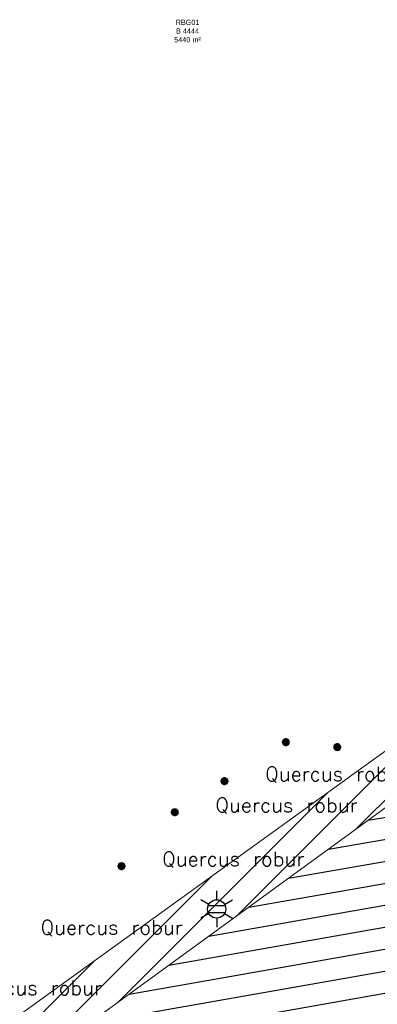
# Model space of a CAD drawing. Header units: metres. Extents: x 102852 to 107197, y 385458 to 392889.
# Tile 43 of 50: x 106825 to 106850, y 392750 to 392818. Entities that reach past the tile are written whole.
import ezdxf
from ezdxf.enums import TextEntityAlignment as Align

# ---------------------------------------------------------------- set-up
doc = ezdxf.new("R2010")
doc.units = ezdxf.units.M
doc.linetypes.add('KG-PERCEEL', pattern=[19, 5.5, -2, -2, 5.5, -2, -2])
for name, color, linetype, lineweight in [('0-GRAS OM SPORTVELDEN', 2, 'Continuous', 30), ('0-GRAS SPORTVELDEN', 3, 'Continuous', 30), ('B-WE-IE-OV-LICHTMAST-S', 40, 'Continuous', 30), ('B-WE-KG-GRENS-T18', 10, 'Continuous', 13), ('B-WE-KG-GRENS_PERCEEL-GV', 150, 'KG-PERCEEL', 13), ('B-WE-VW-MARKERING_LANGS_STREEP_DOORGETROKKEN-G', 7, 'Continuous', 13), ('Bomen', 84, 'Continuous', 0), ('Boomsoort', 10, 'Continuous', 0), ('N-WE-IE-TERREINAFSCHEIDING_KUNSTMATIG_HEKWERK-G', 6, 'Continuous', 0), ('X-XX-AL-VERWIJZING-S', 7, 'Continuous', 30)]:
    doc.layers.add(name, color=color, linetype=linetype, lineweight=lineweight)
doc.styles.add('NLCS-ISO', font='NLCS-ISO.ttf')
doc.styles.add('NLCS-ISO-T25', font='NLCS-ISO.ttf')
doc.styles.add('Style-txt', font='txt.shx')

# ---------------------------------------------------------------- blocks, each defined once
blk = doc.blocks.new('kadata_3')
at = {"layer": 'B-WE-KG-GRENS_PERCEEL-GV'}
blk.add_3dface([(106826.084, 392669.005), (106946.81, 392753.143), (106922.864, 392780.471), (106802.244, 392696.909)], dxfattribs=at)
at = {"layer": 'B-WE-KG-GRENS-T18', "insert": (106836.852, 392817.219), "char_height": 0.36, "attachment_point": 5, "style": 'NLCS-ISO-T25'}
blk.add_mtext('\\fArial|b0|i0|c00|p39;RBG01\\PB 4444\\P5440 m²', dxfattribs=at)
blk = doc.blocks.new('B-SIE-WEG_LICHTMAST-SO_8')
at = {"ltscale": 0.1}
for p, q in [((0, 1.27), (0, 2.53)), ((-1.1, 0.63), (-2.19, 1.27)), ((1.1, 0.63), (2.19, 1.27)), ((-1.1, -0.63), (-2.19, -1.27)), ((0, -1.27), (0, -2.53)), ((1.1, -0.63), (2.19, -1.27))]:
    blk.add_line(p, q, dxfattribs=at)
at = {"flags": 128}
for points in [[(-1.16, 0.5), (1.16, 0.5)], [(-1.16, -0.5), (1.16, -0.5)]]:
    blk.add_lwpolyline(points, dxfattribs=at)
at = {"ltscale": 0.1}
blk.add_circle((0, 0), 1.27, dxfattribs=at)
at = {"style": 'NLCS-ISO'}
blk.add_attdef('TYPE', text='', height=1.8, dxfattribs=at).set_placement((0, 2.53), align=Align.BOTTOM_CENTER)
blk = doc.blocks.new('MPOLYGON_185')
at = {"layer": 'Bomen', "flags": 128}
for points in [[(106839.204, 392765.374), (106839.181, 392765.33), (106839.643, 392765.33)], [(106839.235, 392765.412), (106839.204, 392765.374), (106839.62, 392765.374)], [(106839.204, 392765.374), (106839.62, 392765.374), (106839.643, 392765.33)], [(106839.273, 392765.443), (106839.235, 392765.412), (106839.589, 392765.412)], [(106839.235, 392765.412), (106839.589, 392765.412), (106839.62, 392765.374)], [(106839.316, 392765.466), (106839.273, 392765.443), (106839.551, 392765.443)], [(106839.273, 392765.443), (106839.551, 392765.443), (106839.589, 392765.412)], [(106839.363, 392765.48), (106839.316, 392765.466), (106839.508, 392765.466)], [(106839.316, 392765.466), (106839.508, 392765.466), (106839.551, 392765.443)], [(106839.412, 392765.485), (106839.363, 392765.48), (106839.461, 392765.48)], [(106839.363, 392765.48), (106839.461, 392765.48), (106839.508, 392765.466)], [(106839.167, 392765.284), (106839.162, 392765.235), (106839.662, 392765.235)], [(106839.162, 392765.235), (106839.167, 392765.186), (106839.657, 392765.186)], [(106839.162, 392765.235), (106839.662, 392765.235), (106839.657, 392765.186)], [(106839.181, 392765.33), (106839.167, 392765.284), (106839.657, 392765.284)], [(106839.167, 392765.284), (106839.657, 392765.284), (106839.662, 392765.235)], [(106839.167, 392765.186), (106839.181, 392765.139), (106839.643, 392765.139)], [(106839.167, 392765.186), (106839.657, 392765.186), (106839.643, 392765.139)], [(106839.181, 392765.33), (106839.643, 392765.33), (106839.657, 392765.284)], [(106839.181, 392765.139), (106839.204, 392765.096), (106839.62, 392765.096)], [(106839.181, 392765.139), (106839.643, 392765.139), (106839.62, 392765.096)], [(106839.204, 392765.096), (106839.235, 392765.058), (106839.589, 392765.058)], [(106839.204, 392765.096), (106839.62, 392765.096), (106839.589, 392765.058)], [(106839.235, 392765.058), (106839.273, 392765.027), (106839.551, 392765.027)], [(106839.235, 392765.058), (106839.589, 392765.058), (106839.551, 392765.027)], [(106839.273, 392765.027), (106839.316, 392765.004), (106839.508, 392765.004)], [(106839.273, 392765.027), (106839.551, 392765.027), (106839.508, 392765.004)], [(106839.316, 392765.004), (106839.363, 392764.99), (106839.461, 392764.99)], [(106839.316, 392765.004), (106839.508, 392765.004), (106839.461, 392764.99)], [(106839.363, 392764.99), (106839.461, 392764.99), (106839.412, 392764.985)]]:
    blk.add_lwpolyline(points, close=True, dxfattribs=at)
at = {"layer": 'Bomen', "color": 74, "true_color": 0x55aa00, "flags": 128}
for points in [[(106839.181, 392765.33), (106839.204, 392765.374)], [(106839.204, 392765.374), (106839.235, 392765.412)], [(106839.235, 392765.412), (106839.273, 392765.443)], [(106839.273, 392765.443), (106839.316, 392765.466)], [(106839.316, 392765.466), (106839.363, 392765.48)], [(106839.363, 392765.48), (106839.412, 392765.485)], [(106839.412, 392765.485), (106839.461, 392765.48)], [(106839.461, 392765.48), (106839.508, 392765.466)], [(106839.508, 392765.466), (106839.551, 392765.443)], [(106839.551, 392765.443), (106839.589, 392765.412)], [(106839.589, 392765.412), (106839.62, 392765.374)], [(106839.62, 392765.374), (106839.643, 392765.33)], [(106839.162, 392765.235), (106839.167, 392765.284)], [(106839.167, 392765.186), (106839.162, 392765.235)], [(106839.167, 392765.284), (106839.181, 392765.33)], [(106839.181, 392765.139), (106839.167, 392765.186)], [(106839.204, 392765.096), (106839.181, 392765.139)], [(106839.235, 392765.058), (106839.204, 392765.096)], [(106839.273, 392765.027), (106839.235, 392765.058)], [(106839.316, 392765.004), (106839.273, 392765.027)], [(106839.363, 392764.99), (106839.316, 392765.004)], [(106839.412, 392764.985), (106839.363, 392764.99)], [(106839.461, 392764.99), (106839.412, 392764.985)], [(106839.508, 392765.004), (106839.461, 392764.99)], [(106839.551, 392765.027), (106839.508, 392765.004)], [(106839.589, 392765.058), (106839.551, 392765.027)], [(106839.62, 392765.096), (106839.589, 392765.058)], [(106839.643, 392765.139), (106839.62, 392765.096)], [(106839.643, 392765.33), (106839.657, 392765.284)], [(106839.657, 392765.186), (106839.643, 392765.139)], [(106839.657, 392765.284), (106839.662, 392765.235)], [(106839.662, 392765.235), (106839.657, 392765.186)]]:
    blk.add_lwpolyline(points, dxfattribs=at)
at = {"layer": 'Bomen'}
for points in [[(106839.204, 392765.374), (106839.181, 392765.33), (106839.643, 392765.33)], [(106839.235, 392765.412), (106839.204, 392765.374), (106839.62, 392765.374)], [(106839.204, 392765.374), (106839.62, 392765.374), (106839.643, 392765.33)], [(106839.273, 392765.443), (106839.235, 392765.412), (106839.589, 392765.412)], [(106839.235, 392765.412), (106839.589, 392765.412), (106839.62, 392765.374)], [(106839.316, 392765.466), (106839.273, 392765.443), (106839.551, 392765.443)], [(106839.273, 392765.443), (106839.551, 392765.443), (106839.589, 392765.412)], [(106839.363, 392765.48), (106839.316, 392765.466), (106839.508, 392765.466)], [(106839.316, 392765.466), (106839.508, 392765.466), (106839.551, 392765.443)], [(106839.412, 392765.485), (106839.363, 392765.48), (106839.461, 392765.48)], [(106839.363, 392765.48), (106839.461, 392765.48), (106839.508, 392765.466)], [(106839.167, 392765.284), (106839.162, 392765.235), (106839.662, 392765.235)], [(106839.181, 392765.33), (106839.167, 392765.284), (106839.657, 392765.284)], [(106839.167, 392765.284), (106839.657, 392765.284), (106839.662, 392765.235)], [(106839.181, 392765.33), (106839.643, 392765.33), (106839.657, 392765.284)]]:
    blk.add_solid(points, dxfattribs=at)
at = {"layer": 'Bomen', "extrusion": (0, 0, -1)}
for points in [[(-106839.162, 392765.235), (-106839.167, 392765.186), (-106839.657, 392765.186)], [(-106839.162, 392765.235), (-106839.662, 392765.235), (-106839.657, 392765.186)], [(-106839.167, 392765.186), (-106839.181, 392765.139), (-106839.643, 392765.139)], [(-106839.167, 392765.186), (-106839.657, 392765.186), (-106839.643, 392765.139)], [(-106839.181, 392765.139), (-106839.204, 392765.096), (-106839.62, 392765.096)], [(-106839.181, 392765.139), (-106839.643, 392765.139), (-106839.62, 392765.096)], [(-106839.204, 392765.096), (-106839.235, 392765.058), (-106839.589, 392765.058)], [(-106839.204, 392765.096), (-106839.62, 392765.096), (-106839.589, 392765.058)], [(-106839.235, 392765.058), (-106839.273, 392765.027), (-106839.551, 392765.027)], [(-106839.235, 392765.058), (-106839.589, 392765.058), (-106839.551, 392765.027)], [(-106839.273, 392765.027), (-106839.316, 392765.004), (-106839.508, 392765.004)], [(-106839.273, 392765.027), (-106839.551, 392765.027), (-106839.508, 392765.004)], [(-106839.316, 392765.004), (-106839.363, 392764.99), (-106839.461, 392764.99)], [(-106839.316, 392765.004), (-106839.508, 392765.004), (-106839.461, 392764.99)], [(-106839.363, 392764.99), (-106839.461, 392764.99), (-106839.412, 392764.985)]]:
    blk.add_solid(points, dxfattribs=at)
blk = doc.blocks.new('MPOLYGON_186')
at = {"layer": 'Bomen', "flags": 128}
for points in [[(106835.917, 392763.325), (106835.87, 392763.311), (106836.062, 392763.311)], [(106835.966, 392763.33), (106835.917, 392763.325), (106836.015, 392763.325)], [(106835.917, 392763.325), (106836.015, 392763.325), (106836.062, 392763.311)], [(106835.721, 392763.129), (106835.716, 392763.08), (106836.216, 392763.08)], [(106835.716, 392763.08), (106835.721, 392763.031), (106836.211, 392763.031)], [(106835.716, 392763.08), (106836.216, 392763.08), (106836.211, 392763.031)], [(106835.735, 392763.176), (106835.721, 392763.129), (106836.211, 392763.129)], [(106835.721, 392763.129), (106836.211, 392763.129), (106836.216, 392763.08)], [(106835.721, 392763.031), (106835.735, 392762.984), (106836.197, 392762.984)], [(106835.721, 392763.031), (106836.211, 392763.031), (106836.197, 392762.984)], [(106835.758, 392763.219), (106835.735, 392763.176), (106836.197, 392763.176)], [(106835.735, 392763.176), (106836.197, 392763.176), (106836.211, 392763.129)], [(106835.735, 392762.984), (106835.758, 392762.941), (106836.174, 392762.941)], [(106835.735, 392762.984), (106836.197, 392762.984), (106836.174, 392762.941)], [(106835.789, 392763.257), (106835.758, 392763.219), (106836.174, 392763.219)], [(106835.758, 392763.219), (106836.174, 392763.219), (106836.197, 392763.176)], [(106835.758, 392762.941), (106835.789, 392762.903), (106836.143, 392762.903)], [(106835.758, 392762.941), (106836.174, 392762.941), (106836.143, 392762.903)], [(106835.827, 392763.288), (106835.789, 392763.257), (106836.143, 392763.257)], [(106835.789, 392763.257), (106836.143, 392763.257), (106836.174, 392763.219)], [(106835.789, 392762.903), (106835.827, 392762.872), (106836.105, 392762.872)], [(106835.789, 392762.903), (106836.143, 392762.903), (106836.105, 392762.872)], [(106835.87, 392763.311), (106835.827, 392763.288), (106836.105, 392763.288)], [(106835.827, 392763.288), (106836.105, 392763.288), (106836.143, 392763.257)], [(106835.827, 392762.872), (106835.87, 392762.849), (106836.062, 392762.849)], [(106835.827, 392762.872), (106836.105, 392762.872), (106836.062, 392762.849)], [(106835.87, 392763.311), (106836.062, 392763.311), (106836.105, 392763.288)], [(106835.87, 392762.849), (106835.917, 392762.835), (106836.015, 392762.835)], [(106835.87, 392762.849), (106836.062, 392762.849), (106836.015, 392762.835)], [(106835.917, 392762.835), (106836.015, 392762.835), (106835.966, 392762.83)]]:
    blk.add_lwpolyline(points, close=True, dxfattribs=at)
at = {"layer": 'Bomen', "color": 74, "true_color": 0x55aa00, "flags": 128}
for points in [[(106835.87, 392763.311), (106835.917, 392763.325)], [(106835.917, 392763.325), (106835.966, 392763.33)], [(106835.966, 392763.33), (106836.015, 392763.325)], [(106836.015, 392763.325), (106836.062, 392763.311)], [(106835.716, 392763.08), (106835.721, 392763.129)], [(106835.721, 392763.031), (106835.716, 392763.08)], [(106835.721, 392763.129), (106835.735, 392763.176)], [(106835.735, 392762.984), (106835.721, 392763.031)], [(106835.735, 392763.176), (106835.758, 392763.219)], [(106835.758, 392762.941), (106835.735, 392762.984)], [(106835.758, 392763.219), (106835.789, 392763.257)], [(106835.789, 392762.903), (106835.758, 392762.941)], [(106835.789, 392763.257), (106835.827, 392763.288)], [(106835.827, 392762.872), (106835.789, 392762.903)], [(106835.827, 392763.288), (106835.87, 392763.311)], [(106835.87, 392762.849), (106835.827, 392762.872)], [(106835.917, 392762.835), (106835.87, 392762.849)], [(106835.966, 392762.83), (106835.917, 392762.835)], [(106836.015, 392762.835), (106835.966, 392762.83)], [(106836.062, 392762.849), (106836.015, 392762.835)], [(106836.062, 392763.311), (106836.105, 392763.288)], [(106836.105, 392762.872), (106836.062, 392762.849)], [(106836.105, 392763.288), (106836.143, 392763.257)], [(106836.143, 392762.903), (106836.105, 392762.872)], [(106836.143, 392763.257), (106836.174, 392763.219)], [(106836.174, 392762.941), (106836.143, 392762.903)], [(106836.174, 392763.219), (106836.197, 392763.176)], [(106836.197, 392762.984), (106836.174, 392762.941)], [(106836.197, 392763.176), (106836.211, 392763.129)], [(106836.211, 392763.031), (106836.197, 392762.984)], [(106836.211, 392763.129), (106836.216, 392763.08)], [(106836.216, 392763.08), (106836.211, 392763.031)]]:
    blk.add_lwpolyline(points, dxfattribs=at)
at = {"layer": 'Bomen'}
for points in [[(106835.917, 392763.325), (106835.87, 392763.311), (106836.062, 392763.311)], [(106835.966, 392763.33), (106835.917, 392763.325), (106836.015, 392763.325)], [(106835.917, 392763.325), (106836.015, 392763.325), (106836.062, 392763.311)], [(106835.721, 392763.129), (106835.716, 392763.08), (106836.216, 392763.08)], [(106835.735, 392763.176), (106835.721, 392763.129), (106836.211, 392763.129)], [(106835.721, 392763.129), (106836.211, 392763.129), (106836.216, 392763.08)], [(106835.758, 392763.219), (106835.735, 392763.176), (106836.197, 392763.176)], [(106835.735, 392763.176), (106836.197, 392763.176), (106836.211, 392763.129)], [(106835.789, 392763.257), (106835.758, 392763.219), (106836.174, 392763.219)], [(106835.758, 392763.219), (106836.174, 392763.219), (106836.197, 392763.176)], [(106835.827, 392763.288), (106835.789, 392763.257), (106836.143, 392763.257)], [(106835.789, 392763.257), (106836.143, 392763.257), (106836.174, 392763.219)], [(106835.87, 392763.311), (106835.827, 392763.288), (106836.105, 392763.288)], [(106835.827, 392763.288), (106836.105, 392763.288), (106836.143, 392763.257)], [(106835.87, 392763.311), (106836.062, 392763.311), (106836.105, 392763.288)]]:
    blk.add_solid(points, dxfattribs=at)
at = {"layer": 'Bomen', "extrusion": (0, 0, -1)}
for points in [[(-106835.716, 392763.08), (-106835.721, 392763.031), (-106836.211, 392763.031)], [(-106835.716, 392763.08), (-106836.216, 392763.08), (-106836.211, 392763.031)], [(-106835.721, 392763.031), (-106835.735, 392762.984), (-106836.197, 392762.984)], [(-106835.721, 392763.031), (-106836.211, 392763.031), (-106836.197, 392762.984)], [(-106835.735, 392762.984), (-106835.758, 392762.941), (-106836.174, 392762.941)], [(-106835.735, 392762.984), (-106836.197, 392762.984), (-106836.174, 392762.941)], [(-106835.758, 392762.941), (-106835.789, 392762.903), (-106836.143, 392762.903)], [(-106835.758, 392762.941), (-106836.174, 392762.941), (-106836.143, 392762.903)], [(-106835.789, 392762.903), (-106835.827, 392762.872), (-106836.105, 392762.872)], [(-106835.789, 392762.903), (-106836.143, 392762.903), (-106836.105, 392762.872)], [(-106835.827, 392762.872), (-106835.87, 392762.849), (-106836.062, 392762.849)], [(-106835.827, 392762.872), (-106836.105, 392762.872), (-106836.062, 392762.849)], [(-106835.87, 392762.849), (-106835.917, 392762.835), (-106836.015, 392762.835)], [(-106835.87, 392762.849), (-106836.062, 392762.849), (-106836.015, 392762.835)], [(-106835.917, 392762.835), (-106836.015, 392762.835), (-106835.966, 392762.83)]]:
    blk.add_solid(points, dxfattribs=at)
blk = doc.blocks.new('MPOLYGON_187')
at = {"layer": 'Bomen', "flags": 128}
for points in [[(106832.029, 392759.389), (106832.024, 392759.34), (106832.524, 392759.34)], [(106832.024, 392759.34), (106832.029, 392759.291), (106832.52, 392759.291)], [(106832.024, 392759.34), (106832.524, 392759.34), (106832.52, 392759.291)], [(106832.044, 392759.436), (106832.029, 392759.389), (106832.52, 392759.389)], [(106832.029, 392759.389), (106832.52, 392759.389), (106832.524, 392759.34)], [(106832.029, 392759.291), (106832.044, 392759.244), (106832.505, 392759.244)], [(106832.029, 392759.291), (106832.52, 392759.291), (106832.505, 392759.244)], [(106832.067, 392759.479), (106832.044, 392759.436), (106832.505, 392759.436)], [(106832.044, 392759.436), (106832.505, 392759.436), (106832.52, 392759.389)], [(106832.044, 392759.244), (106832.067, 392759.201), (106832.482, 392759.201)], [(106832.044, 392759.244), (106832.505, 392759.244), (106832.482, 392759.201)], [(106832.098, 392759.517), (106832.067, 392759.479), (106832.482, 392759.479)], [(106832.067, 392759.479), (106832.482, 392759.479), (106832.505, 392759.436)], [(106832.136, 392759.548), (106832.098, 392759.517), (106832.451, 392759.517)], [(106832.098, 392759.517), (106832.451, 392759.517), (106832.482, 392759.479)], [(106832.179, 392759.571), (106832.136, 392759.548), (106832.413, 392759.548)], [(106832.136, 392759.548), (106832.413, 392759.548), (106832.451, 392759.517)], [(106832.226, 392759.585), (106832.179, 392759.571), (106832.37, 392759.571)], [(106832.179, 392759.571), (106832.37, 392759.571), (106832.413, 392759.548)], [(106832.274, 392759.59), (106832.226, 392759.585), (106832.323, 392759.585)], [(106832.226, 392759.585), (106832.323, 392759.585), (106832.37, 392759.571)], [(106832.067, 392759.201), (106832.098, 392759.163), (106832.451, 392759.163)], [(106832.067, 392759.201), (106832.482, 392759.201), (106832.451, 392759.163)], [(106832.098, 392759.163), (106832.136, 392759.132), (106832.413, 392759.132)], [(106832.098, 392759.163), (106832.451, 392759.163), (106832.413, 392759.132)], [(106832.136, 392759.132), (106832.179, 392759.109), (106832.37, 392759.109)], [(106832.136, 392759.132), (106832.413, 392759.132), (106832.37, 392759.109)], [(106832.179, 392759.109), (106832.226, 392759.095), (106832.323, 392759.095)], [(106832.179, 392759.109), (106832.37, 392759.109), (106832.323, 392759.095)], [(106832.226, 392759.095), (106832.323, 392759.095), (106832.274, 392759.09)]]:
    blk.add_lwpolyline(points, close=True, dxfattribs=at)
at = {"layer": 'Bomen', "color": 74, "true_color": 0x55aa00, "flags": 128}
for points in [[(106832.024, 392759.34), (106832.029, 392759.389)], [(106832.029, 392759.291), (106832.024, 392759.34)], [(106832.029, 392759.389), (106832.044, 392759.436)], [(106832.044, 392759.244), (106832.029, 392759.291)], [(106832.044, 392759.436), (106832.067, 392759.479)], [(106832.067, 392759.201), (106832.044, 392759.244)], [(106832.067, 392759.479), (106832.098, 392759.517)], [(106832.098, 392759.517), (106832.136, 392759.548)], [(106832.136, 392759.548), (106832.179, 392759.571)], [(106832.179, 392759.571), (106832.226, 392759.585)], [(106832.226, 392759.585), (106832.274, 392759.59)], [(106832.274, 392759.59), (106832.323, 392759.585)], [(106832.323, 392759.585), (106832.37, 392759.571)], [(106832.37, 392759.571), (106832.413, 392759.548)], [(106832.413, 392759.548), (106832.451, 392759.517)], [(106832.451, 392759.517), (106832.482, 392759.479)], [(106832.482, 392759.479), (106832.505, 392759.436)], [(106832.505, 392759.244), (106832.482, 392759.201)], [(106832.505, 392759.436), (106832.52, 392759.389)], [(106832.52, 392759.291), (106832.505, 392759.244)], [(106832.52, 392759.389), (106832.524, 392759.34)], [(106832.524, 392759.34), (106832.52, 392759.291)], [(106832.098, 392759.163), (106832.067, 392759.201)], [(106832.136, 392759.132), (106832.098, 392759.163)], [(106832.179, 392759.109), (106832.136, 392759.132)], [(106832.226, 392759.095), (106832.179, 392759.109)], [(106832.274, 392759.09), (106832.226, 392759.095)], [(106832.323, 392759.095), (106832.274, 392759.09)], [(106832.37, 392759.109), (106832.323, 392759.095)], [(106832.413, 392759.132), (106832.37, 392759.109)], [(106832.451, 392759.163), (106832.413, 392759.132)], [(106832.482, 392759.201), (106832.451, 392759.163)]]:
    blk.add_lwpolyline(points, dxfattribs=at)
at = {"layer": 'Bomen'}
for points in [[(106832.029, 392759.389), (106832.024, 392759.34), (106832.524, 392759.34)], [(106832.044, 392759.436), (106832.029, 392759.389), (106832.52, 392759.389)], [(106832.029, 392759.389), (106832.52, 392759.389), (106832.524, 392759.34)], [(106832.067, 392759.479), (106832.044, 392759.436), (106832.505, 392759.436)], [(106832.044, 392759.436), (106832.505, 392759.436), (106832.52, 392759.389)], [(106832.098, 392759.517), (106832.067, 392759.479), (106832.482, 392759.479)], [(106832.067, 392759.479), (106832.482, 392759.479), (106832.505, 392759.436)], [(106832.136, 392759.548), (106832.098, 392759.517), (106832.451, 392759.517)], [(106832.098, 392759.517), (106832.451, 392759.517), (106832.482, 392759.479)], [(106832.179, 392759.571), (106832.136, 392759.548), (106832.413, 392759.548)], [(106832.136, 392759.548), (106832.413, 392759.548), (106832.451, 392759.517)], [(106832.226, 392759.585), (106832.179, 392759.571), (106832.37, 392759.571)], [(106832.179, 392759.571), (106832.37, 392759.571), (106832.413, 392759.548)], [(106832.274, 392759.59), (106832.226, 392759.585), (106832.323, 392759.585)], [(106832.226, 392759.585), (106832.323, 392759.585), (106832.37, 392759.571)]]:
    blk.add_solid(points, dxfattribs=at)
at = {"layer": 'Bomen', "extrusion": (0, 0, -1)}
for points in [[(-106832.024, 392759.34), (-106832.029, 392759.291), (-106832.52, 392759.291)], [(-106832.024, 392759.34), (-106832.524, 392759.34), (-106832.52, 392759.291)], [(-106832.029, 392759.291), (-106832.044, 392759.244), (-106832.505, 392759.244)], [(-106832.029, 392759.291), (-106832.52, 392759.291), (-106832.505, 392759.244)], [(-106832.044, 392759.244), (-106832.067, 392759.201), (-106832.482, 392759.201)], [(-106832.044, 392759.244), (-106832.505, 392759.244), (-106832.482, 392759.201)], [(-106832.067, 392759.201), (-106832.098, 392759.163), (-106832.451, 392759.163)], [(-106832.067, 392759.201), (-106832.482, 392759.201), (-106832.451, 392759.163)], [(-106832.098, 392759.163), (-106832.136, 392759.132), (-106832.413, 392759.132)], [(-106832.098, 392759.163), (-106832.451, 392759.163), (-106832.413, 392759.132)], [(-106832.136, 392759.132), (-106832.179, 392759.109), (-106832.37, 392759.109)], [(-106832.136, 392759.132), (-106832.413, 392759.132), (-106832.37, 392759.109)], [(-106832.179, 392759.109), (-106832.226, 392759.095), (-106832.323, 392759.095)], [(-106832.179, 392759.109), (-106832.37, 392759.109), (-106832.323, 392759.095)], [(-106832.226, 392759.095), (-106832.323, 392759.095), (-106832.274, 392759.09)]]:
    blk.add_solid(points, dxfattribs=at)
blk = doc.blocks.new('MPOLYGON_213')
at = {"layer": 'Bomen', "flags": 128}
for points in [[(106846.985, 392767.649), (106846.98, 392767.6), (106847.48, 392767.6)], [(106846.98, 392767.6), (106846.985, 392767.551), (106847.475, 392767.551)], [(106846.98, 392767.6), (106847.48, 392767.6), (106847.475, 392767.551)], [(106846.999, 392767.696), (106846.985, 392767.649), (106847.475, 392767.649)], [(106846.985, 392767.649), (106847.475, 392767.649), (106847.48, 392767.6)], [(106846.985, 392767.551), (106846.999, 392767.504), (106847.461, 392767.504)], [(106846.985, 392767.551), (106847.475, 392767.551), (106847.461, 392767.504)], [(106847.022, 392767.739), (106846.999, 392767.696), (106847.461, 392767.696)], [(106846.999, 392767.696), (106847.461, 392767.696), (106847.475, 392767.649)], [(106846.999, 392767.504), (106847.022, 392767.461), (106847.438, 392767.461)], [(106846.999, 392767.504), (106847.461, 392767.504), (106847.438, 392767.461)], [(106847.053, 392767.777), (106847.022, 392767.739), (106847.438, 392767.739)], [(106847.022, 392767.739), (106847.438, 392767.739), (106847.461, 392767.696)], [(106847.022, 392767.461), (106847.053, 392767.423), (106847.407, 392767.423)], [(106847.022, 392767.461), (106847.438, 392767.461), (106847.407, 392767.423)], [(106847.091, 392767.808), (106847.053, 392767.777), (106847.407, 392767.777)], [(106847.053, 392767.777), (106847.407, 392767.777), (106847.438, 392767.739)], [(106847.053, 392767.423), (106847.091, 392767.392), (106847.369, 392767.392)], [(106847.053, 392767.423), (106847.407, 392767.423), (106847.369, 392767.392)], [(106847.134, 392767.831), (106847.091, 392767.808), (106847.369, 392767.808)], [(106847.091, 392767.808), (106847.369, 392767.808), (106847.407, 392767.777)], [(106847.181, 392767.845), (106847.134, 392767.831), (106847.326, 392767.831)], [(106847.134, 392767.831), (106847.326, 392767.831), (106847.369, 392767.808)], [(106847.23, 392767.85), (106847.181, 392767.845), (106847.279, 392767.845)], [(106847.181, 392767.845), (106847.279, 392767.845), (106847.326, 392767.831)], [(106847.091, 392767.392), (106847.134, 392767.369), (106847.326, 392767.369)], [(106847.091, 392767.392), (106847.369, 392767.392), (106847.326, 392767.369)], [(106847.134, 392767.369), (106847.181, 392767.355), (106847.279, 392767.355)], [(106847.134, 392767.369), (106847.326, 392767.369), (106847.279, 392767.355)], [(106847.181, 392767.355), (106847.279, 392767.355), (106847.23, 392767.35)]]:
    blk.add_lwpolyline(points, close=True, dxfattribs=at)
at = {"layer": 'Bomen', "color": 74, "true_color": 0x55aa00, "flags": 128}
for points in [[(106846.98, 392767.6), (106846.985, 392767.649)], [(106846.985, 392767.551), (106846.98, 392767.6)], [(106846.985, 392767.649), (106846.999, 392767.696)], [(106846.999, 392767.504), (106846.985, 392767.551)], [(106846.999, 392767.696), (106847.022, 392767.739)], [(106847.022, 392767.461), (106846.999, 392767.504)], [(106847.022, 392767.739), (106847.053, 392767.777)], [(106847.053, 392767.423), (106847.022, 392767.461)], [(106847.053, 392767.777), (106847.091, 392767.808)], [(106847.091, 392767.392), (106847.053, 392767.423)], [(106847.091, 392767.808), (106847.134, 392767.831)], [(106847.134, 392767.831), (106847.181, 392767.845)], [(106847.181, 392767.845), (106847.23, 392767.85)], [(106847.23, 392767.85), (106847.279, 392767.845)], [(106847.279, 392767.845), (106847.326, 392767.831)], [(106847.326, 392767.831), (106847.369, 392767.808)], [(106847.369, 392767.808), (106847.407, 392767.777)], [(106847.407, 392767.423), (106847.369, 392767.392)], [(106847.407, 392767.777), (106847.438, 392767.739)], [(106847.438, 392767.461), (106847.407, 392767.423)], [(106847.438, 392767.739), (106847.461, 392767.696)], [(106847.461, 392767.504), (106847.438, 392767.461)], [(106847.461, 392767.696), (106847.475, 392767.649)], [(106847.475, 392767.551), (106847.461, 392767.504)], [(106847.475, 392767.649), (106847.48, 392767.6)], [(106847.48, 392767.6), (106847.475, 392767.551)], [(106847.134, 392767.369), (106847.091, 392767.392)], [(106847.181, 392767.355), (106847.134, 392767.369)], [(106847.23, 392767.35), (106847.181, 392767.355)], [(106847.279, 392767.355), (106847.23, 392767.35)], [(106847.326, 392767.369), (106847.279, 392767.355)], [(106847.369, 392767.392), (106847.326, 392767.369)]]:
    blk.add_lwpolyline(points, dxfattribs=at)
at = {"layer": 'Bomen'}
for points in [[(106846.985, 392767.649), (106846.98, 392767.6), (106847.48, 392767.6)], [(106846.999, 392767.696), (106846.985, 392767.649), (106847.475, 392767.649)], [(106846.985, 392767.649), (106847.475, 392767.649), (106847.48, 392767.6)], [(106847.022, 392767.739), (106846.999, 392767.696), (106847.461, 392767.696)], [(106846.999, 392767.696), (106847.461, 392767.696), (106847.475, 392767.649)], [(106847.053, 392767.777), (106847.022, 392767.739), (106847.438, 392767.739)], [(106847.022, 392767.739), (106847.438, 392767.739), (106847.461, 392767.696)], [(106847.091, 392767.808), (106847.053, 392767.777), (106847.407, 392767.777)], [(106847.053, 392767.777), (106847.407, 392767.777), (106847.438, 392767.739)], [(106847.134, 392767.831), (106847.091, 392767.808), (106847.369, 392767.808)], [(106847.091, 392767.808), (106847.369, 392767.808), (106847.407, 392767.777)], [(106847.181, 392767.845), (106847.134, 392767.831), (106847.326, 392767.831)], [(106847.134, 392767.831), (106847.326, 392767.831), (106847.369, 392767.808)], [(106847.23, 392767.85), (106847.181, 392767.845), (106847.279, 392767.845)], [(106847.181, 392767.845), (106847.279, 392767.845), (106847.326, 392767.831)]]:
    blk.add_solid(points, dxfattribs=at)
at = {"layer": 'Bomen', "extrusion": (0, 0, -1)}
for points in [[(-106846.98, 392767.6), (-106846.985, 392767.551), (-106847.475, 392767.551)], [(-106846.98, 392767.6), (-106847.48, 392767.6), (-106847.475, 392767.551)], [(-106846.985, 392767.551), (-106846.999, 392767.504), (-106847.461, 392767.504)], [(-106846.985, 392767.551), (-106847.475, 392767.551), (-106847.461, 392767.504)], [(-106846.999, 392767.504), (-106847.022, 392767.461), (-106847.438, 392767.461)], [(-106846.999, 392767.504), (-106847.461, 392767.504), (-106847.438, 392767.461)], [(-106847.022, 392767.461), (-106847.053, 392767.423), (-106847.407, 392767.423)], [(-106847.022, 392767.461), (-106847.438, 392767.461), (-106847.407, 392767.423)], [(-106847.053, 392767.423), (-106847.091, 392767.392), (-106847.369, 392767.392)], [(-106847.053, 392767.423), (-106847.407, 392767.423), (-106847.369, 392767.392)], [(-106847.091, 392767.392), (-106847.134, 392767.369), (-106847.326, 392767.369)], [(-106847.091, 392767.392), (-106847.369, 392767.392), (-106847.326, 392767.369)], [(-106847.134, 392767.369), (-106847.181, 392767.355), (-106847.279, 392767.355)], [(-106847.134, 392767.369), (-106847.326, 392767.369), (-106847.279, 392767.355)], [(-106847.181, 392767.355), (-106847.279, 392767.355), (-106847.23, 392767.35)]]:
    blk.add_solid(points, dxfattribs=at)
blk = doc.blocks.new('MPOLYGON_218')
at = {"layer": 'Bomen', "flags": 128}
for points in [[(106843.478, 392768.116), (106843.447, 392768.078), (106843.863, 392768.078)], [(106843.516, 392768.147), (106843.478, 392768.116), (106843.832, 392768.116)], [(106843.478, 392768.116), (106843.832, 392768.116), (106843.863, 392768.078)], [(106843.559, 392768.17), (106843.516, 392768.147), (106843.794, 392768.147)], [(106843.516, 392768.147), (106843.794, 392768.147), (106843.832, 392768.116)], [(106843.606, 392768.184), (106843.559, 392768.17), (106843.751, 392768.17)], [(106843.559, 392768.17), (106843.751, 392768.17), (106843.794, 392768.147)], [(106843.655, 392768.189), (106843.606, 392768.184), (106843.704, 392768.184)], [(106843.606, 392768.184), (106843.704, 392768.184), (106843.751, 392768.17)], [(106843.41, 392767.988), (106843.405, 392767.939), (106843.905, 392767.939)], [(106843.405, 392767.939), (106843.41, 392767.89), (106843.9, 392767.89)], [(106843.405, 392767.939), (106843.905, 392767.939), (106843.9, 392767.89)], [(106843.424, 392768.035), (106843.41, 392767.988), (106843.9, 392767.988)], [(106843.41, 392767.988), (106843.9, 392767.988), (106843.905, 392767.939)], [(106843.41, 392767.89), (106843.424, 392767.844), (106843.886, 392767.844)], [(106843.41, 392767.89), (106843.9, 392767.89), (106843.886, 392767.844)], [(106843.447, 392768.078), (106843.424, 392768.035), (106843.886, 392768.035)], [(106843.424, 392768.035), (106843.886, 392768.035), (106843.9, 392767.988)], [(106843.424, 392767.844), (106843.447, 392767.8), (106843.863, 392767.8)], [(106843.424, 392767.844), (106843.886, 392767.844), (106843.863, 392767.8)], [(106843.447, 392768.078), (106843.863, 392768.078), (106843.886, 392768.035)], [(106843.447, 392767.8), (106843.478, 392767.762), (106843.832, 392767.762)], [(106843.447, 392767.8), (106843.863, 392767.8), (106843.832, 392767.762)], [(106843.478, 392767.762), (106843.516, 392767.731), (106843.794, 392767.731)], [(106843.478, 392767.762), (106843.832, 392767.762), (106843.794, 392767.731)], [(106843.516, 392767.731), (106843.559, 392767.708), (106843.751, 392767.708)], [(106843.516, 392767.731), (106843.794, 392767.731), (106843.751, 392767.708)], [(106843.559, 392767.708), (106843.606, 392767.694), (106843.704, 392767.694)], [(106843.559, 392767.708), (106843.751, 392767.708), (106843.704, 392767.694)], [(106843.606, 392767.694), (106843.704, 392767.694), (106843.655, 392767.689)]]:
    blk.add_lwpolyline(points, close=True, dxfattribs=at)
at = {"layer": 'Bomen', "color": 74, "true_color": 0x55aa00, "flags": 128}
for points in [[(106843.447, 392768.078), (106843.478, 392768.116)], [(106843.478, 392768.116), (106843.516, 392768.147)], [(106843.516, 392768.147), (106843.559, 392768.17)], [(106843.559, 392768.17), (106843.606, 392768.184)], [(106843.606, 392768.184), (106843.655, 392768.189)], [(106843.655, 392768.189), (106843.704, 392768.184)], [(106843.704, 392768.184), (106843.751, 392768.17)], [(106843.751, 392768.17), (106843.794, 392768.147)], [(106843.794, 392768.147), (106843.832, 392768.116)], [(106843.832, 392768.116), (106843.863, 392768.078)], [(106843.405, 392767.939), (106843.41, 392767.988)], [(106843.41, 392767.89), (106843.405, 392767.939)], [(106843.41, 392767.988), (106843.424, 392768.035)], [(106843.424, 392767.844), (106843.41, 392767.89)], [(106843.424, 392768.035), (106843.447, 392768.078)], [(106843.447, 392767.8), (106843.424, 392767.844)], [(106843.478, 392767.762), (106843.447, 392767.8)], [(106843.516, 392767.731), (106843.478, 392767.762)], [(106843.559, 392767.708), (106843.516, 392767.731)], [(106843.606, 392767.694), (106843.559, 392767.708)], [(106843.655, 392767.689), (106843.606, 392767.694)], [(106843.704, 392767.694), (106843.655, 392767.689)], [(106843.751, 392767.708), (106843.704, 392767.694)], [(106843.794, 392767.731), (106843.751, 392767.708)], [(106843.832, 392767.762), (106843.794, 392767.731)], [(106843.863, 392767.8), (106843.832, 392767.762)], [(106843.863, 392768.078), (106843.886, 392768.035)], [(106843.886, 392767.844), (106843.863, 392767.8)], [(106843.886, 392768.035), (106843.9, 392767.988)], [(106843.9, 392767.89), (106843.886, 392767.844)], [(106843.9, 392767.988), (106843.905, 392767.939)], [(106843.905, 392767.939), (106843.9, 392767.89)]]:
    blk.add_lwpolyline(points, dxfattribs=at)
at = {"layer": 'Bomen'}
for points in [[(106843.478, 392768.116), (106843.447, 392768.078), (106843.863, 392768.078)], [(106843.516, 392768.147), (106843.478, 392768.116), (106843.832, 392768.116)], [(106843.478, 392768.116), (106843.832, 392768.116), (106843.863, 392768.078)], [(106843.559, 392768.17), (106843.516, 392768.147), (106843.794, 392768.147)], [(106843.516, 392768.147), (106843.794, 392768.147), (106843.832, 392768.116)], [(106843.606, 392768.184), (106843.559, 392768.17), (106843.751, 392768.17)], [(106843.559, 392768.17), (106843.751, 392768.17), (106843.794, 392768.147)], [(106843.655, 392768.189), (106843.606, 392768.184), (106843.704, 392768.184)], [(106843.606, 392768.184), (106843.704, 392768.184), (106843.751, 392768.17)], [(106843.41, 392767.988), (106843.405, 392767.939), (106843.905, 392767.939)], [(106843.424, 392768.035), (106843.41, 392767.988), (106843.9, 392767.988)], [(106843.41, 392767.988), (106843.9, 392767.988), (106843.905, 392767.939)], [(106843.447, 392768.078), (106843.424, 392768.035), (106843.886, 392768.035)], [(106843.424, 392768.035), (106843.886, 392768.035), (106843.9, 392767.988)], [(106843.447, 392768.078), (106843.863, 392768.078), (106843.886, 392768.035)]]:
    blk.add_solid(points, dxfattribs=at)
at = {"layer": 'Bomen', "extrusion": (0, 0, -1)}
for points in [[(-106843.405, 392767.939), (-106843.41, 392767.89), (-106843.9, 392767.89)], [(-106843.405, 392767.939), (-106843.905, 392767.939), (-106843.9, 392767.89)], [(-106843.41, 392767.89), (-106843.424, 392767.844), (-106843.886, 392767.844)], [(-106843.41, 392767.89), (-106843.9, 392767.89), (-106843.886, 392767.844)], [(-106843.424, 392767.844), (-106843.447, 392767.8), (-106843.863, 392767.8)], [(-106843.424, 392767.844), (-106843.886, 392767.844), (-106843.863, 392767.8)], [(-106843.447, 392767.8), (-106843.478, 392767.762), (-106843.832, 392767.762)], [(-106843.447, 392767.8), (-106843.863, 392767.8), (-106843.832, 392767.762)], [(-106843.478, 392767.762), (-106843.516, 392767.731), (-106843.794, 392767.731)], [(-106843.478, 392767.762), (-106843.832, 392767.762), (-106843.794, 392767.731)], [(-106843.516, 392767.731), (-106843.559, 392767.708), (-106843.751, 392767.708)], [(-106843.516, 392767.731), (-106843.794, 392767.731), (-106843.751, 392767.708)], [(-106843.559, 392767.708), (-106843.606, 392767.694), (-106843.704, 392767.694)], [(-106843.559, 392767.708), (-106843.751, 392767.708), (-106843.704, 392767.694)], [(-106843.606, 392767.694), (-106843.704, 392767.694), (-106843.655, 392767.689)]]:
    blk.add_solid(points, dxfattribs=at)

msp = doc.modelspace()

# ---------------------------------------------------------------- hatches: boundary and pattern name
at = {"layer": '0-GRAS OM SPORTVELDEN', "ltscale": 0.2}
h = msp.add_hatch(dxfattribs=at)
h.set_pattern_fill('ANSI31', color=256, scale=0.1, pattern_type=2)
h.set_pattern_definition([(45, (0, 0), (-1.122532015, 1.122532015), [])])
h.paths.add_polyline_path([(106911.073, 392782.281), (106896.034, 392800.074), (106891.13, 392796.536), (106852.216, 392768.521), (106825.674, 392749.381), (106835.615, 392736.13), (106837.247, 392733.506), (106835.282, 392732.719), (106837.848, 392728.974), (106838.392, 392729.346), (106858.514, 392700.326), (106857.926, 392699.932), (106859.901, 392696.993), (106863.816, 392691.321), (106864.384, 392691.523), (106865.156, 392691.094), (106868.327, 392692.47), (106868.235, 392692.682), (106868.525, 392693.726), (106878.388, 392700.536), (106902.107, 392717.638), (106926.27, 392734.038), (106940.395, 392743.697), (106941.102, 392743.239), (106942.893, 392744.883), (106935.371, 392753.077), (106929.334, 392760.667)])
h.paths.add_polyline_path([(106935.484, 392742.376), (106867.883, 392694.771), (106850.657, 392718.505), (106846.258, 392724.478), (106829.252, 392747.882), (106896.229, 392796.619), (106913.446, 392772.79), (106917.779, 392766.761)], flags=17)
h.paths.add_polyline_path([(106915.991, 392711.663), (106912.836, 392709.472), (106913.752, 392708.191), (106916.894, 392710.37)], flags=17)
at = {"layer": '0-GRAS SPORTVELDEN'}
h = msp.add_hatch(dxfattribs=at)
h.set_pattern_fill('HATCH', color=256, scale=0.1, style=0, pattern_type=2)
h.set_pattern_definition([(10, (106861.132, 392724.9971), (-0.260472, 1.477212), [])])
h.paths.add_polyline_path([(106935.484, 392742.376), (106917.779, 392766.761), (106913.446, 392772.79), (106896.229, 392796.619), (106829.252, 392747.882), (106846.258, 392724.478), (106850.657, 392718.505), (106867.883, 392694.771)])

# ---------------------------------------------------------------- linework, layer by layer
at = {"layer": 'B-WE-VW-MARKERING_LANGS_STREEP_DOORGETROKKEN-G', "flags": 128}
msp.add_lwpolyline([(106867.883, 392694.771), (106850.657, 392718.505), (106846.258, 392724.478), (106829.252, 392747.882), (106896.229, 392796.619), (106913.446, 392772.79), (106917.779, 392766.761), (106935.484, 392742.376)], close=True, dxfattribs=at)
at = {"layer": 'N-WE-IE-TERREINAFSCHEIDING_KUNSTMATIG_HEKWERK-G', "flags": 128}
msp.add_lwpolyline([(106951.994, 392741.199), (106933.994, 392762.036), (106916.095, 392783.357), (106899.761, 392802.764), (106891.13, 392796.536), (106852.216, 392768.521), (106820.52, 392745.664)], dxfattribs=at)

# ---------------------------------------------------------------- block references
at = {"layer": 'B-WE-IE-OV-LICHTMAST-S', "xscale": 0.5, "yscale": 0.5, "zscale": 0.5, "rotation": 360}
msp.add_blockref('B-SIE-WEG_LICHTMAST-SO_8', (106838.871, 392756.381), dxfattribs=at)
at = {"layer": 'Bomen', "rotation": 360}
for name in ['MPOLYGON_218', 'MPOLYGON_213', 'MPOLYGON_185', 'MPOLYGON_186', 'MPOLYGON_187']:
    msp.add_blockref(name, (0, 0, 0.134), dxfattribs=at)
at = {"layer": 'X-XX-AL-VERWIJZING-S', "rotation": 360}
msp.add_blockref('kadata_3', (0, 0), dxfattribs=at)

# ---------------------------------------------------------------- texts
at = {"layer": 'Boomsoort', "color": 7, "style": 'Style-txt'}
for p in [(106852.079, 392765.235, 0.134), (106848.633, 392763.08, 0.134), (106844.941, 392759.34, 0.134), (106836.516, 392754.602, 0.134), (106830.918, 392750.417, 0.134)]:
    msp.add_text('Quercus robur', height=1, dxfattribs=at).set_placement(p, align=Align.RIGHT)

doc.saveas('drawing.dxf')
